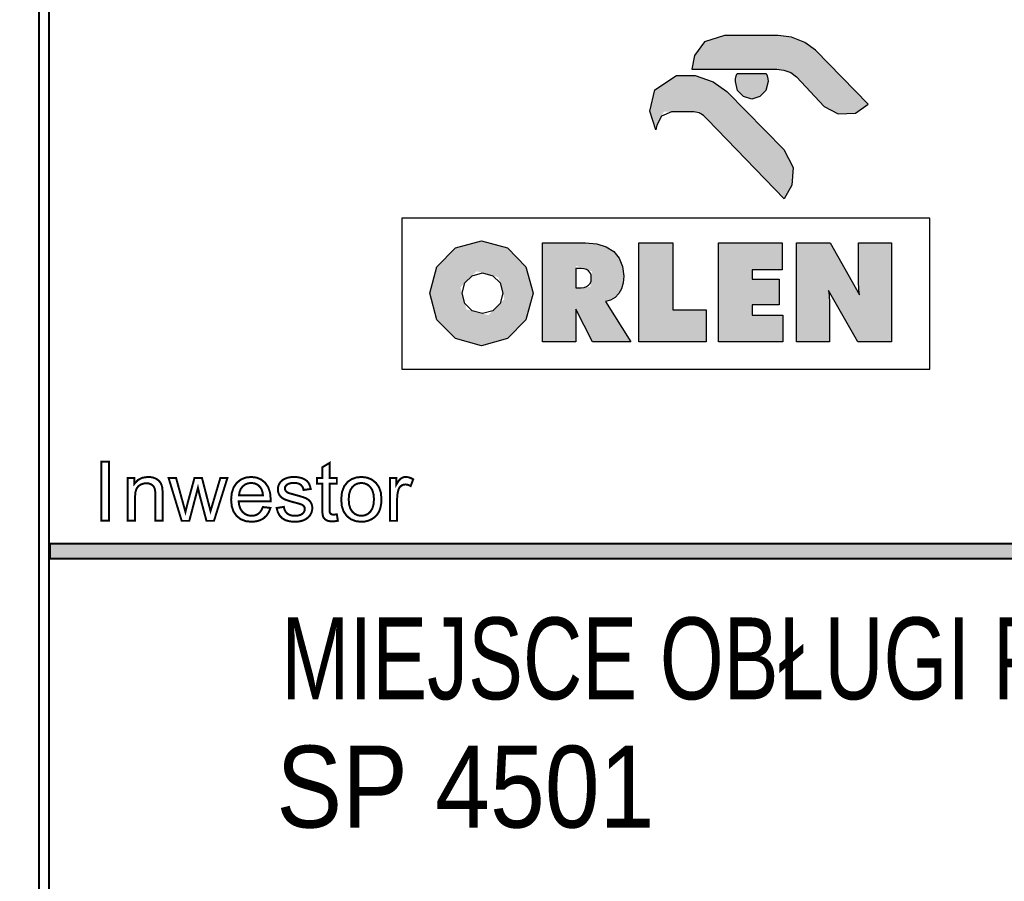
# Model space of a CAD drawing. Header units: millimetres. Extents: x 0 to 6566002, y 0 to 5716629.
# Tile 23 of 99: x 6564169 to 6564197, y 5715792 to 5715816. Entities that reach past the tile are written whole.
import ezdxf
from ezdxf import colors
from ezdxf.entities.mleader import LeaderData, LeaderLine
from ezdxf.math import Vec2, Vec3

# ---------------------------------------------------------------- set-up
doc = ezdxf.new("R2010")
doc.units = ezdxf.units.MM
doc.layers.add('!IS-W-OPIS RZĘDNYCH', color=160, linetype='Continuous', lineweight=13)
doc.layers.add('Opisy', color=1, linetype='Continuous')
doc.styles.add('BIKWYM', font='BIKROMSW.SHX', dxfattribs={"width": 0.8, "oblique": 15})
doc.styles.get("Standard").update_dxf_attribs({"font": 'arial.ttf'})

msp = doc.modelspace()

# ---------------------------------------------------------------- leaders
at = {"layer": '!IS-W-OPIS RZĘDNYCH'}
ml = msp.add_multileader_mtext('Standard', dxfattribs=at)
ml.set_content('{\\C5;STUDNIA WODOMIERZOWA}', color=256)
ml.set_leader_properties()
ml.build(insert=Vec2(0, 0))
ml.multileader.update_dxf_attribs({"has_text_frame": 1, "text_left_attachment_type": 2, "text_right_attachment_type": 2, "dogleg_length": 0.288, "arrow_head_size": 0.5})
ctx = ml.context
ctx.base_point, ctx.char_height, ctx.arrow_head_size, ctx.landing_gap_size, ctx.plane_origin = Vec3(6564820.407, 5715943.264), 0.8, 0.5, 0.104, Vec3(6564830.685, 5715951.059)
ctx.left_attachment, ctx.right_attachment, ctx.text_align_type, ctx.attachment_type = 2, 2, 1, 1
notes = []
notes.append((ctx, [(0, (0, 0, 0), (0, 0), (1, 0), 1, [])]))
ctx.mtext.insert, ctx.mtext.width, ctx.mtext.alignment, ctx.mtext.flow_direction = Vec3(6564825.378, 5715944.351), 7.02417, 2, 5
ctx.mtext.has_bg_fill, ctx.mtext.bg_color, ctx.mtext.bg_scale_factor, ctx.mtext.bg_transparency, ctx.mtext.use_window_bg_color = 1, -1073741824, 1, 0, 1
for ctx, leaders in notes:
    for number, flags, end, landing, length, lines in leaders:
        leader = LeaderData()
        leader.index, (leader.has_last_leader_line, leader.has_dogleg_vector, leader.attachment_direction) = number, flags
        leader.last_leader_point, leader.dogleg_vector, leader.dogleg_length = Vec3(end), Vec3(landing), length
        for number, points, colour, breaks in lines:
            line = LeaderLine()
            line.index, line.vertices, line.color, line.breaks = number, Vec3.list(points), colors.encode_raw_color(colour), breaks
            leader.lines.append(line)
        ctx.leaders.append(leader)

# ---------------------------------------------------------------- next in the draw order: hatches: boundary and pattern name
at = {"layer": 'Opisy', "linetype": 'ByBlock', "ltscale": 100}
h = msp.add_hatch(color=0, dxfattribs=at)
h.paths.add_polyline_path([(6564187.31, 5715813.803), (6564187.169, 5715813.205), (6564187.322, 5715812.738), (6564187.564, 5715813.191), (6564188.571, 5715813.191), (6564188.791, 5715812.973), (6564190.949, 5715810.739), (6564191.159, 5715811.119), (6564191.199, 5715811.621), (6564190.938, 5715812.123), (6564189.336, 5715813.758), (6564188.949, 5715814.034), (6564188.443, 5715814.209), (6564187.919, 5715814.205)])
h.paths.add_polyline_path([(6564188.706, 5715815.16), (6564188.421, 5715814.772), (6564188.346, 5715814.384), (6564190.877, 5715814.384), (6564191.203, 5715814.264), (6564192.074, 5715813.335), (6564192.469, 5715813.133), (6564192.951, 5715813.146), (6564193.313, 5715813.399), (6564191.83, 5715814.924), (6564191.528, 5715815.142), (6564191.154, 5715815.285), (6564190.782, 5715815.337), (6564189.267, 5715815.337)])
h.paths.add_polyline_path([(6564190.496, 5715814.04), (6564190.489, 5715814.12), (6564190.472, 5715814.196), (6564190.443, 5715814.267), (6564189.627, 5715814.267), (6564189.598, 5715814.196), (6564189.58, 5715814.12), (6564189.574, 5715814.04), (6564189.637, 5715813.791), (6564189.803, 5715813.615), (6564190.035, 5715813.547), (6564190.267, 5715813.615), (6564190.433, 5715813.791)], flags=17)
h.paths.add_polyline_path([(6564181.177, 5715808.826), (6564180.979, 5715808.08), (6564181.177, 5715807.334), (6564181.699, 5715806.803), (6564182.431, 5715806.6), (6564183.163, 5715806.803), (6564183.684, 5715807.334), (6564183.883, 5715808.08), (6564183.684, 5715808.826), (6564183.163, 5715809.358), (6564182.431, 5715809.56), (6564181.699, 5715809.358)])
h.paths.add_polyline_path([(6564182.293, 5715808.699), (6564182.91, 5715808.531), (6564183.077, 5715807.915), (6564182.624, 5715807.462), (6564182.007, 5715807.629), (6564181.84, 5715808.246)], flags=16)
h.paths.add_polyline_path([(6564185.917, 5715807.845), (6564186.064, 5715807.884), (6564186.19, 5715807.959), (6564186.294, 5715808.07), (6564186.371, 5715808.209), (6564186.418, 5715808.372), (6564186.433, 5715808.559), (6564186.403, 5715808.838), (6564186.31, 5715809.07), (6564186.156, 5715809.255), (6564185.944, 5715809.389), (6564185.676, 5715809.469), (6564185.354, 5715809.496), (6564184.146, 5715809.496), (6564184.146, 5715806.711), (6564185.087, 5715806.711), (6564185.087, 5715807.63), (6564185.554, 5715806.711), (6564186.63, 5715806.711)])
h.paths.add_polyline_path([(6564185.496, 5715808.259), (6564185.087, 5715808.221), (6564185.087, 5715808.851), (6564185.541, 5715808.696)], flags=16)
h.paths.add_polyline_path([(6564186.857, 5715809.496), (6564186.857, 5715806.711), (6564188.752, 5715806.711), (6564188.752, 5715807.615), (6564187.818, 5715807.615), (6564187.818, 5715809.496)])
h.paths.add_polyline_path([(6564189.102, 5715809.496), (6564189.102, 5715806.711), (6564190.909, 5715806.711), (6564190.909, 5715807.467), (6564190.043, 5715807.467), (6564190.043, 5715807.759), (6564190.809, 5715807.759), (6564190.809, 5715808.473), (6564190.043, 5715808.473), (6564190.043, 5715808.741), (6564190.887, 5715808.741), (6564190.887, 5715809.496)])
h.paths.add_polyline_path([(6564191.297, 5715809.496), (6564191.297, 5715806.711), (6564192.224, 5715806.711), (6564192.224, 5715807.716), (6564192.223, 5715807.802), (6564192.221, 5715807.882), (6564192.216, 5715807.956), (6564192.211, 5715808.026), (6564192.204, 5715808.093), (6564192.195, 5715808.157), (6564193.016, 5715806.711), (6564193.964, 5715806.711), (6564193.964, 5715809.496), (6564193.039, 5715809.496), (6564193.039, 5715808.562), (6564193.04, 5715808.443), (6564193.042, 5715808.341), (6564193.046, 5715808.254), (6564193.051, 5715808.178), (6564193.059, 5715808.106), (6564193.069, 5715808.039), (6564192.239, 5715809.496)])

# ---------------------------------------------------------------- next in the draw order: linework, layer by layer
at = {"color": 0, "linetype": 'Continuous', "const_width": 0.0559}
for points in [[(6564169.983, 5715835.07), (6564243.472, 5715835.07), (6564243.472, 5715740.818), (6564169.983, 5715740.818)], [(6564170.262, 5715834.791), (6564243.193, 5715834.791), (6564243.193, 5715741.098), (6564170.262, 5715741.098)], [(6564171.736, 5715801.676), (6564171.736, 5715803.343), (6564171.956, 5715803.343), (6564171.956, 5715801.676)], [(6564178.362, 5715801.859), (6564178.391, 5715801.678), (6564178.336, 5715801.668), (6564178.284, 5715801.661), (6564178.237, 5715801.659), (6564178.168, 5715801.663), (6564178.11, 5715801.675), (6564178.064, 5715801.695), (6564178.027, 5715801.721), (6564177.998, 5715801.752), (6564177.978, 5715801.787), (6564177.964, 5715801.84), (6564177.955, 5715801.92), (6564177.953, 5715802.029), (6564177.953, 5715802.724), (6564177.802, 5715802.724), (6564177.802, 5715802.883), (6564177.953, 5715802.883), (6564177.953, 5715803.182), (6564178.156, 5715803.305), (6564178.156, 5715802.883), (6564178.362, 5715802.883), (6564178.362, 5715802.724), (6564178.156, 5715802.724), (6564178.156, 5715802.018), (6564178.157, 5715801.966), (6564178.161, 5715801.929), (6564178.167, 5715801.905), (6564178.176, 5715801.89), (6564178.187, 5715801.876), (6564178.202, 5715801.865), (6564178.221, 5715801.857), (6564178.244, 5715801.852), (6564178.272, 5715801.85), (6564178.297, 5715801.851), (6564178.327, 5715801.854)], [(6564172.479, 5715801.676), (6564172.479, 5715802.884), (6564172.663, 5715802.884), (6564172.663, 5715802.712), (6564172.765, 5715802.823), (6564172.893, 5715802.889), (6564173.047, 5715802.911), (6564173.118, 5715802.907), (6564173.185, 5715802.894), (6564173.248, 5715802.872), (6564173.304, 5715802.843), (6564173.35, 5715802.809), (6564173.385, 5715802.769), (6564173.413, 5715802.724), (6564173.434, 5715802.673), (6564173.449, 5715802.618), (6564173.455, 5715802.57), (6564173.459, 5715802.504), (6564173.46, 5715802.419), (6564173.46, 5715801.676), (6564173.255, 5715801.676), (6564173.255, 5715802.411), (6564173.253, 5715802.487), (6564173.245, 5715802.549), (6564173.232, 5715802.598), (6564173.212, 5715802.636), (6564173.183, 5715802.669), (6564173.147, 5715802.696), (6564173.104, 5715802.717), (6564173.057, 5715802.73), (6564173.004, 5715802.734), (6564172.921, 5715802.724), (6564172.846, 5715802.697), (6564172.778, 5715802.651), (6564172.726, 5715802.579), (6564172.694, 5715802.474), (6564172.684, 5715802.336), (6564172.684, 5715801.676)], [(6564173.997, 5715801.675), (6564173.628, 5715802.883), (6564173.839, 5715802.883), (6564174.031, 5715802.186), (6564174.103, 5715801.926), (6564174.112, 5715801.963), (6564174.133, 5715802.046), (6564174.165, 5715802.176), (6564174.357, 5715802.883), (6564174.568, 5715802.883), (6564174.748, 5715802.183), (6564174.809, 5715801.952), (6564174.878, 5715802.185), (6564175.085, 5715802.883), (6564175.284, 5715802.883), (6564174.906, 5715801.675), (6564174.694, 5715801.675), (6564174.502, 5715802.398), (6564174.455, 5715802.604), (6564174.211, 5715801.675)], [(6564176.282, 5715802.064), (6564176.494, 5715802.038), (6564176.451, 5715801.924), (6564176.389, 5715801.828), (6564176.309, 5715801.75), (6564176.21, 5715801.694), (6564176.095, 5715801.66), (6564175.963, 5715801.648), (6564175.798, 5715801.666), (6564175.658, 5715801.721), (6564175.543, 5715801.811), (6564175.457, 5715801.934), (6564175.405, 5715802.087), (6564175.388, 5715802.269), (6564175.405, 5715802.457), (6564175.457, 5715802.615), (6564175.544, 5715802.742), (6564175.659, 5715802.835), (6564175.795, 5715802.892), (6564175.952, 5715802.91), (6564176.103, 5715802.892), (6564176.235, 5715802.837), (6564176.347, 5715802.745), (6564176.432, 5715802.621), (6564176.484, 5715802.466), (6564176.501, 5715802.282), (6564176.501, 5715802.267), (6564176.5, 5715802.249), (6564176.5, 5715802.227), (6564175.599, 5715802.227), (6564175.617, 5715802.104), (6564175.654, 5715802.003), (6564175.712, 5715801.922), (6564175.785, 5715801.863), (6564175.869, 5715801.828), (6564175.964, 5715801.816), (6564176.035, 5715801.823), (6564176.099, 5715801.843), (6564176.156, 5715801.876), (6564176.205, 5715801.923), (6564176.247, 5715801.986)], [(6564175.61, 5715802.395), (6564176.284, 5715802.395), (6564176.27, 5715802.488), (6564176.244, 5715802.564), (6564176.207, 5715802.623), (6564176.136, 5715802.689), (6564176.051, 5715802.729), (6564175.954, 5715802.742), (6564175.865, 5715802.731), (6564175.786, 5715802.7), (6564175.717, 5715802.648), (6564175.662, 5715802.578), (6564175.627, 5715802.493)], [(6564176.669, 5715802.036), (6564176.871, 5715802.068), (6564176.889, 5715801.993), (6564176.921, 5715801.931), (6564176.966, 5715801.881), (6564177.025, 5715801.845), (6564177.098, 5715801.823), (6564177.184, 5715801.816), (6564177.27, 5715801.823), (6564177.34, 5715801.842), (6564177.393, 5715801.874), (6564177.431, 5715801.914), (6564177.454, 5715801.959), (6564177.462, 5715802.008), (6564177.455, 5715802.051), (6564177.435, 5715802.088), (6564177.401, 5715802.118), (6564177.359, 5715802.138), (6564177.289, 5715802.161), (6564177.192, 5715802.187), (6564177.057, 5715802.223), (6564176.953, 5715802.256), (6564176.88, 5715802.285), (6564176.827, 5715802.317), (6564176.783, 5715802.355), (6564176.748, 5715802.4), (6564176.723, 5715802.451), (6564176.708, 5715802.505), (6564176.703, 5715802.562), (6564176.707, 5715802.615), (6564176.719, 5715802.664), (6564176.74, 5715802.712), (6564176.768, 5715802.755), (6564176.801, 5715802.793), (6564176.841, 5715802.826), (6564176.876, 5715802.848), (6564176.92, 5715802.868), (6564176.971, 5715802.886), (6564177.027, 5715802.899), (6564177.086, 5715802.908), (6564177.148, 5715802.91), (6564177.238, 5715802.906), (6564177.322, 5715802.892), (6564177.397, 5715802.869), (6564177.463, 5715802.839), (6564177.516, 5715802.802), (6564177.556, 5715802.759), (6564177.586, 5715802.706), (6564177.61, 5715802.644), (6564177.626, 5715802.571), (6564177.426, 5715802.544), (6564177.411, 5715802.601), (6564177.385, 5715802.65), (6564177.347, 5715802.689), (6564177.298, 5715802.719), (6564177.236, 5715802.736), (6564177.162, 5715802.742), (6564177.077, 5715802.737), (6564177.01, 5715802.721), (6564176.961, 5715802.695), (6564176.928, 5715802.662), (6564176.907, 5715802.626), (6564176.901, 5715802.586), (6564176.904, 5715802.56), (6564176.912, 5715802.537), (6564176.926, 5715802.514), (6564176.946, 5715802.494), (6564176.972, 5715802.475), (6564177.004, 5715802.46), (6564177.038, 5715802.449), (6564177.098, 5715802.432), (6564177.185, 5715802.408), (6564177.315, 5715802.371), (6564177.416, 5715802.34), (6564177.488, 5715802.313), (6564177.541, 5715802.284), (6564177.586, 5715802.248), (6564177.623, 5715802.205), (6564177.65, 5715802.154), (6564177.667, 5715802.096), (6564177.672, 5715802.03), (6564177.665, 5715801.963), (6564177.645, 5715801.899), (6564177.612, 5715801.837), (6564177.566, 5715801.782), (6564177.509, 5715801.735), (6564177.44, 5715801.697), (6564177.362, 5715801.67), (6564177.277, 5715801.654), (6564177.185, 5715801.648), (6564177.041, 5715801.659), (6564176.921, 5715801.692), (6564176.826, 5715801.746), (6564176.754, 5715801.822), (6564176.702, 5715801.918)], [(6564178.486, 5715802.279), (6564178.506, 5715802.483), (6564178.569, 5715802.649), (6564178.672, 5715802.776), (6564178.784, 5715802.85), (6564178.91, 5715802.895), (6564179.052, 5715802.91), (6564179.208, 5715802.892), (6564179.344, 5715802.838), (6564179.459, 5715802.747), (6564179.547, 5715802.624), (6564179.6, 5715802.474), (6564179.617, 5715802.296), (6564179.609, 5715802.152), (6564179.586, 5715802.03), (6564179.547, 5715801.93), (6564179.494, 5715801.847), (6564179.426, 5715801.778), (6564179.344, 5715801.722), (6564179.252, 5715801.681), (6564179.155, 5715801.656), (6564179.052, 5715801.648), (6564178.894, 5715801.666), (6564178.757, 5715801.72), (6564178.642, 5715801.811), (6564178.555, 5715801.935), (6564178.503, 5715802.091)], [(6564178.696, 5715802.279), (6564178.707, 5715802.137), (6564178.741, 5715802.022), (6564178.797, 5715801.932), (6564178.871, 5715801.868), (6564178.956, 5715801.829), (6564179.052, 5715801.816), (6564179.148, 5715801.829), (6564179.233, 5715801.868), (6564179.306, 5715801.932), (6564179.362, 5715802.023), (6564179.395, 5715802.141), (6564179.407, 5715802.286), (6564179.395, 5715802.423), (6564179.362, 5715802.536), (6564179.305, 5715802.625), (6564179.232, 5715802.689), (6564179.147, 5715802.728), (6564179.052, 5715802.741), (6564178.956, 5715802.728), (6564178.871, 5715802.69), (6564178.797, 5715802.626), (6564178.741, 5715802.536), (6564178.707, 5715802.421)], [(6564179.855, 5715801.675), (6564179.855, 5715802.883), (6564180.039, 5715802.883), (6564180.039, 5715802.7), (6564180.085, 5715802.776), (6564180.128, 5715802.832), (6564180.169, 5715802.869), (6564180.21, 5715802.892), (6564180.254, 5715802.906), (6564180.3, 5715802.91), (6564180.37, 5715802.903), (6564180.44, 5715802.881), (6564180.511, 5715802.844), (6564180.44, 5715802.654), (6564180.39, 5715802.679), (6564180.34, 5715802.694), (6564180.29, 5715802.699), (6564180.247, 5715802.694), (6564180.207, 5715802.681), (6564180.17, 5715802.658), (6564180.137, 5715802.628), (6564180.112, 5715802.59), (6564180.094, 5715802.546), (6564180.075, 5715802.471), (6564180.063, 5715802.392), (6564180.059, 5715802.308), (6564180.059, 5715801.675)], [(6564170.293, 5715800.606), (6564243.171, 5715800.606), (6564243.171, 5715801.03), (6564170.293, 5715801.03)]]:
    msp.add_lwpolyline(points, close=True, dxfattribs=at)
at = {"color": 0, "linetype": 'Continuous'}
msp.add_solid([(6564170.293, 5715800.606), (6564243.171, 5715800.606), (6564170.293, 5715801.03), (6564243.171, 5715801.03)], dxfattribs=at)
at = {"layer": 'Opisy', "color": 0, "linetype": 'ByBlock', "ltscale": 100}
for p, q in [((6564189.267, 5715815.337), (6564188.706, 5715815.16)), ((6564190.782, 5715815.337), (6564189.267, 5715815.337)), ((6564191.154, 5715815.285), (6564190.782, 5715815.337)), ((6564191.528, 5715815.142), (6564191.154, 5715815.285)), ((6564188.706, 5715815.16), (6564188.421, 5715814.772)), ((6564191.83, 5715814.924), (6564191.528, 5715815.142)), ((6564193.313, 5715813.399), (6564191.83, 5715814.924)), ((6564188.421, 5715814.772), (6564188.346, 5715814.384)), ((6564188.346, 5715814.384), (6564190.739, 5715814.384)), ((6564190.739, 5715814.384), (6564190.939, 5715814.361)), ((6564190.939, 5715814.361), (6564191.131, 5715814.291)), ((6564187.31, 5715813.803), (6564187.919, 5715814.205)), ((6564187.919, 5715814.205), (6564188.443, 5715814.209)), ((6564188.443, 5715814.209), (6564188.949, 5715814.034)), ((6564189.574, 5715814.04), (6564189.58, 5715814.12)), ((6564189.58, 5715814.12), (6564189.598, 5715814.196)), ((6564189.598, 5715814.196), (6564189.627, 5715814.267)), ((6564189.627, 5715814.267), (6564190.443, 5715814.267)), ((6564190.443, 5715814.267), (6564190.472, 5715814.196)), ((6564190.472, 5715814.196), (6564190.489, 5715814.12)), ((6564190.489, 5715814.12), (6564190.496, 5715814.04)), ((6564191.131, 5715814.291), (6564191.29, 5715814.172)), ((6564191.29, 5715814.172), (6564192.074, 5715813.335)), ((6564187.169, 5715813.205), (6564187.31, 5715813.803)), ((6564188.949, 5715814.034), (6564189.336, 5715813.758)), ((6564189.637, 5715813.791), (6564189.574, 5715814.04)), ((6564189.803, 5715813.615), (6564189.637, 5715813.791)), ((6564190.433, 5715813.791), (6564190.267, 5715813.615)), ((6564190.496, 5715814.04), (6564190.433, 5715813.791)), ((6564189.336, 5715813.758), (6564190.938, 5715812.123)), ((6564190.035, 5715813.547), (6564189.803, 5715813.615)), ((6564190.267, 5715813.615), (6564190.035, 5715813.547)), ((6564192.074, 5715813.335), (6564192.469, 5715813.133)), ((6564192.951, 5715813.146), (6564193.313, 5715813.399)), ((6564187.341, 5715812.679), (6564187.169, 5715813.205)), ((6564187.494, 5715813.06), (6564187.363, 5715812.815)), ((6564187.777, 5715813.191), (6564187.494, 5715813.06)), ((6564188.41, 5715813.191), (6564187.777, 5715813.191)), ((6564188.56, 5715813.163), (6564188.41, 5715813.191)), ((6564188.677, 5715813.086), (6564188.56, 5715813.163)), ((6564188.791, 5715812.973), (6564188.677, 5715813.086)), ((6564190.949, 5715810.739), (6564188.791, 5715812.973)), ((6564192.469, 5715813.133), (6564192.951, 5715813.146)), ((6564187.363, 5715812.815), (6564187.341, 5715812.679)), ((6564190.938, 5715812.123), (6564191.199, 5715811.621)), ((6564191.199, 5715811.621), (6564191.159, 5715811.119)), ((6564191.159, 5715811.119), (6564190.949, 5715810.739)), ((6564195.048, 5715810.195), (6564180.188, 5715810.195)), ((6564180.188, 5715810.195), (6564180.188, 5715805.945)), ((6564195.048, 5715805.945), (6564195.048, 5715810.195)), ((6564181.177, 5715808.826), (6564181.699, 5715809.358)), ((6564181.699, 5715809.358), (6564182.431, 5715809.56)), ((6564182.431, 5715809.56), (6564183.163, 5715809.358)), ((6564183.163, 5715809.358), (6564183.684, 5715808.826)), ((6564184.146, 5715806.711), (6564184.146, 5715809.496)), ((6564184.146, 5715809.496), (6564185.354, 5715809.496)), ((6564185.354, 5715809.496), (6564185.676, 5715809.469)), ((6564185.676, 5715809.469), (6564185.944, 5715809.389)), ((6564185.944, 5715809.389), (6564186.156, 5715809.255)), ((6564186.857, 5715806.711), (6564186.857, 5715809.496)), ((6564186.857, 5715809.496), (6564187.818, 5715809.496)), ((6564187.818, 5715809.496), (6564187.818, 5715807.615)), ((6564189.102, 5715806.711), (6564189.102, 5715809.496)), ((6564189.102, 5715809.496), (6564190.887, 5715809.496)), ((6564190.887, 5715809.496), (6564190.887, 5715808.741)), ((6564191.297, 5715806.711), (6564191.297, 5715809.496)), ((6564191.297, 5715809.496), (6564192.239, 5715809.496)), ((6564192.239, 5715809.496), (6564193.069, 5715808.039)), ((6564193.039, 5715808.562), (6564193.039, 5715809.496)), ((6564193.039, 5715809.496), (6564193.964, 5715809.496)), ((6564193.964, 5715809.496), (6564193.964, 5715806.711)), ((6564186.156, 5715809.255), (6564186.31, 5715809.07)), ((6564180.979, 5715808.08), (6564181.177, 5715808.826)), ((6564183.684, 5715808.826), (6564183.883, 5715808.08)), ((6564186.31, 5715809.07), (6564186.403, 5715808.838)), ((6564186.403, 5715808.838), (6564186.433, 5715808.559)), ((6564181.963, 5715808.369), (6564182.169, 5715808.575)), ((6564182.169, 5715808.575), (6564182.458, 5715808.654)), ((6564182.458, 5715808.654), (6564182.748, 5715808.575)), ((6564182.748, 5715808.575), (6564182.953, 5715808.369)), ((6564185.087, 5715808.779), (6564185.087, 5715808.235)), ((6564185.237, 5715808.779), (6564185.087, 5715808.779)), ((6564185.321, 5715808.771), (6564185.237, 5715808.779)), ((6564185.391, 5715808.747), (6564185.321, 5715808.771)), ((6564185.447, 5715808.708), (6564185.391, 5715808.747)), ((6564185.488, 5715808.654), (6564185.447, 5715808.708)), ((6564185.513, 5715808.585), (6564185.488, 5715808.654)), ((6564185.521, 5715808.503), (6564185.513, 5715808.585)), ((6564186.433, 5715808.559), (6564186.418, 5715808.372)), ((6564190.887, 5715808.741), (6564190.043, 5715808.741)), ((6564190.043, 5715808.741), (6564190.043, 5715808.473)), ((6564193.04, 5715808.443), (6564193.039, 5715808.562)), ((6564181.885, 5715808.08), (6564181.963, 5715808.369)), ((6564182.953, 5715808.369), (6564183.032, 5715808.08)), ((6564185.321, 5715808.243), (6564185.391, 5715808.266)), ((6564185.391, 5715808.266), (6564185.447, 5715808.305)), ((6564185.447, 5715808.305), (6564185.488, 5715808.358)), ((6564185.488, 5715808.358), (6564185.513, 5715808.424)), ((6564185.513, 5715808.424), (6564185.521, 5715808.503)), ((6564186.418, 5715808.372), (6564186.371, 5715808.209)), ((6564190.043, 5715808.473), (6564190.809, 5715808.473)), ((6564190.809, 5715808.473), (6564190.809, 5715807.759)), ((6564193.042, 5715808.341), (6564193.04, 5715808.443)), ((6564193.046, 5715808.254), (6564193.042, 5715808.341)), ((6564193.051, 5715808.178), (6564193.046, 5715808.254)), ((6564181.177, 5715807.334), (6564180.979, 5715808.08)), ((6564181.963, 5715807.791), (6564181.885, 5715808.08)), ((6564183.032, 5715808.08), (6564182.953, 5715807.791)), ((6564183.883, 5715808.08), (6564183.684, 5715807.334)), ((6564185.087, 5715808.235), (6564185.237, 5715808.235)), ((6564185.237, 5715808.235), (6564185.321, 5715808.243)), ((6564186.294, 5715808.07), (6564186.19, 5715807.959)), ((6564186.371, 5715808.209), (6564186.294, 5715808.07)), ((6564193.016, 5715806.711), (6564192.195, 5715808.157)), ((6564192.195, 5715808.157), (6564192.204, 5715808.093)), ((6564192.204, 5715808.093), (6564192.211, 5715808.026)), ((6564192.211, 5715808.026), (6564192.216, 5715807.956)), ((6564193.059, 5715808.106), (6564193.051, 5715808.178)), ((6564193.069, 5715808.039), (6564193.059, 5715808.106)), ((6564182.169, 5715807.585), (6564181.963, 5715807.791)), ((6564182.953, 5715807.791), (6564182.748, 5715807.585)), ((6564186.064, 5715807.884), (6564185.917, 5715807.845)), ((6564185.917, 5715807.845), (6564186.63, 5715806.711)), ((6564186.19, 5715807.959), (6564186.064, 5715807.884)), ((6564190.809, 5715807.759), (6564190.043, 5715807.759)), ((6564190.043, 5715807.759), (6564190.043, 5715807.467)), ((6564192.216, 5715807.956), (6564192.221, 5715807.882)), ((6564192.221, 5715807.882), (6564192.223, 5715807.802)), ((6564192.223, 5715807.802), (6564192.224, 5715807.716)), ((6564192.224, 5715807.716), (6564192.224, 5715806.711)), ((6564182.458, 5715807.507), (6564182.169, 5715807.585)), ((6564182.748, 5715807.585), (6564182.458, 5715807.507)), ((6564185.554, 5715806.711), (6564185.087, 5715807.63)), ((6564185.087, 5715807.63), (6564185.087, 5715806.711)), ((6564187.818, 5715807.615), (6564188.752, 5715807.615)), ((6564188.752, 5715807.615), (6564188.752, 5715806.711)), ((6564190.043, 5715807.467), (6564190.909, 5715807.467)), ((6564190.909, 5715807.467), (6564190.909, 5715806.711)), ((6564181.699, 5715806.803), (6564181.177, 5715807.334)), ((6564183.684, 5715807.334), (6564183.163, 5715806.803)), ((6564182.431, 5715806.6), (6564181.699, 5715806.803)), ((6564183.163, 5715806.803), (6564182.431, 5715806.6)), ((6564185.087, 5715806.711), (6564184.146, 5715806.711)), ((6564186.63, 5715806.711), (6564185.554, 5715806.711)), ((6564188.752, 5715806.711), (6564186.857, 5715806.711)), ((6564190.909, 5715806.711), (6564189.102, 5715806.711)), ((6564192.224, 5715806.711), (6564191.297, 5715806.711)), ((6564193.964, 5715806.711), (6564193.016, 5715806.711)), ((6564180.188, 5715805.945), (6564195.048, 5715805.945))]:
    msp.add_line(p, q, dxfattribs=at)

# ---------------------------------------------------------------- next in the draw order: texts
at = {"color": 0, "linetype": 'Continuous', "style": 'BIKWYM'}
for s, width, p in [('MIEJSCE OBŁUGI PASAŻERÓW-', 0.75, (6564176.794, 5715796.652)), (' SP 4501', 0.9, (6564175.89, 5715793.042))]:
    msp.add_text(s, height=2.304, dxfattribs=dict(at, width=width)).set_placement(p)

doc.saveas('drawing.dxf')
